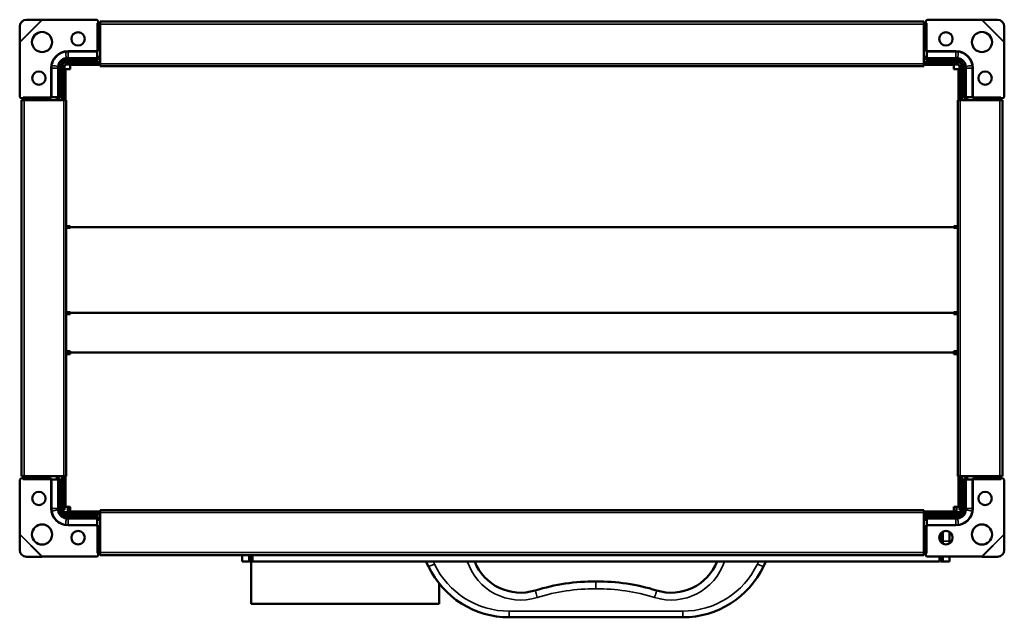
# Model space of a CAD drawing. Header units: millimetres. Extents: x 200 to 640, y 164 to 430.
import ezdxf

# ---------------------------------------------------------------- set-up
doc = ezdxf.new("R2010")
doc.units = ezdxf.units.MM
doc.header["$LTSCALE"] = 2
doc.layers.add('Widoczne (ISO)', color=7, linetype='Continuous', lineweight=50)
doc.layers.add('Widoczne wąskie (ISO)', color=7, linetype='Continuous', lineweight=35)

msp = doc.modelspace()

# ---------------------------------------------------------------- linework, layer by layer
at = {"layer": 'Widoczne (ISO)'}
for p, q in [((200.01, 420.57), (200.03, 427.48)), ((203.03, 430.48), (209.94, 430.5)), ((210.17, 430.41), (234.4, 430.41)), ((235.1, 428.91), (234.6, 428.91)), ((235.1, 429.71), (235.1, 428.91)), ((235.1, 428.91), (236, 428.91)), ((235.1, 428.91), (235.1, 416.91)), ((236, 428.51), (236, 429.71)), ((236, 429.71), (604, 429.71)), ((236, 428.51), (236, 410.71)), ((604, 429.71), (604, 428.51)), ((604, 428.91), (604.9, 428.91)), ((604, 410.71), (604, 428.51)), ((604.9, 428.91), (604.9, 429.71)), ((604.9, 416.91), (604.9, 428.91)), ((605.4, 428.91), (604.9, 428.91)), ((605.6, 430.41), (629.83, 430.41)), ((630.06, 430.5), (636.97, 430.48)), ((639.97, 427.48), (639.99, 420.57)), ((200.1, 396.11), (200.1, 420.34)), ((639.9, 420.34), (639.9, 396.11)), ((221.6, 416.4), (234.6, 416.4)), ((234.6, 416.91), (234.6, 416.41)), ((234.6, 416.41), (234.6, 413.35)), ((236, 413.91), (235.08, 413.91)), ((235.1, 413.16), (235.1, 413.91)), ((604.92, 413.91), (604, 413.91)), ((604.9, 413.91), (604.9, 413.16)), ((605.4, 416.41), (605.4, 416.91)), ((605.4, 413.35), (605.4, 416.41)), ((605.4, 416.4), (618.4, 416.4)), ((218.1, 396.11), (218.1, 409.41)), ((219, 409.51), (219, 394.51)), ((220, 394.51), (220, 409.51)), ((221, 411.51), (236, 411.51)), ((221, 410.51), (236, 410.51)), ((221.1, 412.41), (234.4, 412.41)), ((234.4, 413.3), (221.6, 413.3)), ((222.5, 408.4), (222.5, 410.4)), ((222.5, 410.4), (236, 410.4)), ((234.6, 413.35), (234.6, 413.33)), ((236, 409.71), (236, 410.71)), ((236, 409.71), (604, 409.71)), ((604, 411.51), (619, 411.51)), ((604, 410.71), (604, 409.71)), ((604, 410.51), (619, 410.51)), ((604, 410.4), (617.5, 410.4)), ((605.4, 413.33), (605.4, 413.35)), ((618.4, 413.3), (605.6, 413.3)), ((605.6, 412.41), (618.9, 412.41)), ((617.5, 410.4), (617.5, 408.4)), ((620, 394.51), (620, 409.51)), ((621, 394.51), (621, 409.51)), ((621.9, 409.41), (621.9, 396.11)), ((214.11, 395.91), (214.11, 408.91)), ((217.21, 408.91), (217.21, 396.11)), ((220.5, 408.4), (222.5, 408.4)), ((220.5, 394.51), (220.5, 408.4)), ((617.5, 408.4), (619.5, 408.4)), ((619.5, 408.4), (619.5, 394.51)), ((622.79, 396.11), (622.79, 408.91)), ((625.89, 408.91), (625.89, 395.91)), ((201.6, 395.41), (200.8, 395.41)), ((200.8, 394.51), (202, 394.51)), ((200.8, 226.51), (200.8, 394.51)), ((201.6, 395.91), (201.6, 395.41)), ((213.6, 395.41), (201.6, 395.41)), ((201.6, 394.51), (201.6, 395.41)), ((219.8, 394.51), (202, 394.51)), ((214.1, 395.91), (213.6, 395.91)), ((217.16, 395.91), (214.1, 395.91)), ((216.6, 395.43), (216.6, 394.51)), ((216.6, 395.41), (217.36, 395.41)), ((217.18, 395.91), (217.16, 395.91)), ((219.8, 394.51), (220.8, 394.51)), ((220.8, 226.51), (220.8, 394.51)), ((619.2, 394.51), (620.2, 394.51)), ((619.2, 394.51), (619.2, 226.51)), ((638, 394.51), (620.2, 394.51)), ((622.64, 395.41), (623.4, 395.41)), ((622.84, 395.91), (622.82, 395.91)), ((625.9, 395.91), (622.84, 395.91)), ((623.4, 394.51), (623.4, 395.43)), ((626.4, 395.91), (625.9, 395.91)), ((638.4, 395.41), (626.4, 395.41)), ((638, 394.51), (639.2, 394.51)), ((638.4, 395.41), (638.4, 395.91)), ((638.4, 395.41), (638.4, 394.51)), ((639.2, 395.41), (638.4, 395.41)), ((639.2, 394.51), (639.2, 226.51)), ((222.5, 338.23), (220.8, 338.23)), ((222.5, 337.52), (220.8, 337.52)), ((222.5, 338.23), (222.5, 337.82)), ((617.5, 337.82), (222.5, 337.82)), ((222.5, 337.52), (222.5, 337.82)), ((617.5, 338.23), (619.2, 338.23)), ((617.5, 338.23), (617.5, 337.82)), ((617.5, 337.82), (617.5, 337.52)), ((617.5, 337.52), (619.2, 337.52)), ((222.5, 299.8), (220.8, 299.8)), ((222.5, 299.51), (220.8, 299.51)), ((222.5, 299.8), (222.5, 299.51)), ((222.5, 299.51), (617.5, 299.51)), ((222.5, 298.93), (222.5, 299.51)), ((617.5, 299.8), (617.5, 299.51)), ((617.5, 299.8), (619.2, 299.8)), ((619.2, 299.51), (617.5, 299.51)), ((617.5, 299.51), (617.5, 298.93)), ((222.5, 298.93), (220.8, 298.93)), ((617.5, 298.93), (619.2, 298.93)), ((222.5, 282.42), (220.8, 282.42)), ((222.5, 281.71), (220.8, 281.71)), ((221.5, 281), (221.5, 281.71)), ((222.5, 281.83), (222.5, 282.42)), ((222.5, 281), (222.5, 281.83)), ((617.5, 281.83), (222.5, 281.83)), ((619.2, 282.42), (617.5, 282.42)), ((617.5, 282.42), (617.5, 281.83)), ((617.5, 281), (617.5, 281.83)), ((617.5, 281.71), (619.2, 281.71)), ((618.56, 281.71), (618.56, 281)), ((220.8, 281), (222.5, 281)), ((617.5, 281), (619.2, 281)), ((200.1, 200.69), (200.1, 224.91)), ((202, 226.51), (200.8, 226.51)), ((200.8, 225.61), (201.6, 225.61)), ((201.6, 225.61), (201.6, 226.51)), ((201.6, 225.61), (213.6, 225.61)), ((201.6, 225.61), (201.6, 225.11)), ((202, 226.51), (219.8, 226.51)), ((213.6, 225.11), (214.1, 225.11)), ((214.1, 225.11), (217.16, 225.11)), ((214.11, 212.11), (214.11, 225.11)), ((216.6, 226.51), (216.6, 225.6)), ((217.36, 225.61), (216.6, 225.61)), ((217.16, 225.11), (217.18, 225.11)), ((217.21, 224.91), (217.21, 212.11)), ((218.5, 224.51), (217.92, 224.51)), ((218.1, 224.51), (218.1, 224.91)), ((218.5, 224.51), (218.5, 222.51)), ((219, 226.51), (219, 213.51)), ((220.8, 226.51), (219.8, 226.51)), ((220, 213.51), (220, 226.51)), ((220.5, 212.83), (220.5, 226.51)), ((620.2, 226.51), (619.2, 226.51)), ((619.5, 212.83), (619.5, 226.51)), ((620, 213.51), (620, 226.51)), ((620.2, 226.51), (638, 226.51)), ((621, 213.51), (621, 226.51)), ((622.08, 224.51), (621.5, 224.51)), ((621.5, 222.51), (621.5, 224.51)), ((621.9, 224.91), (621.9, 224.51)), ((623.4, 225.61), (622.64, 225.61)), ((622.79, 212.11), (622.79, 224.91)), ((622.82, 225.11), (622.84, 225.11)), ((622.84, 225.11), (625.9, 225.11)), ((623.4, 225.6), (623.4, 226.51)), ((625.89, 225.11), (625.89, 212.11)), ((625.9, 225.11), (626.4, 225.11)), ((626.4, 225.61), (638.4, 225.61)), ((639.2, 226.51), (638, 226.51)), ((638.4, 226.51), (638.4, 225.61)), ((638.4, 225.61), (639.2, 225.61)), ((638.4, 225.11), (638.4, 225.61)), ((639.9, 224.91), (639.9, 200.69)), ((217.5, 222.51), (217.5, 224.15)), ((217.5, 222.51), (217.5, 211.51)), ((218.5, 222.51), (218.5, 211.51)), ((621.5, 222.51), (621.5, 211.51)), ((622.5, 224.15), (622.5, 222.51)), ((622.5, 211.51), (622.5, 222.51)), ((219, 211.51), (219, 213.51)), ((219, 211.51), (220, 211.51)), ((220, 213.51), (220, 211.51)), ((222.5, 212.83), (220.5, 212.83)), ((221.5, 211.01), (221.5, 212.83)), ((222.5, 210.83), (222.5, 212.83)), ((236, 210.31), (236, 211.31)), ((604, 211.31), (236, 211.31)), ((604, 211.31), (604, 210.31)), ((617.5, 212.83), (617.5, 210.83)), ((617.5, 212.83), (619.5, 212.83)), ((618.56, 212.83), (618.56, 211.01)), ((620, 211.51), (620, 213.51)), ((620, 211.51), (621, 211.51)), ((621, 213.51), (621, 211.51)), ((236, 210.51), (219.5, 210.51)), ((236, 209.51), (219.5, 209.51)), ((234.4, 208.61), (221.1, 208.61)), ((221.52, 211.01), (221.5, 211.01)), ((221.57, 211.01), (221.52, 211.01)), ((221.57, 211.01), (222.5, 211.01)), ((221.6, 207.72), (234.4, 207.72)), ((236, 210.83), (222.5, 210.83)), ((234.6, 207.69), (234.6, 207.67)), ((234.6, 207.67), (234.6, 204.61)), ((235.08, 207.11), (236, 207.11)), ((235.1, 207.11), (235.1, 207.87)), ((236, 210.31), (236, 192.51)), ((617.5, 210.83), (604, 210.83)), ((620.5, 210.51), (604, 210.51)), ((604, 192.51), (604, 210.31)), ((620.5, 209.51), (604, 209.51)), ((604, 208.51), (605.25, 208.51)), ((604, 207.11), (604.92, 207.11)), ((604.9, 207.87), (604.9, 207.11)), ((605.4, 207.67), (605.4, 207.69)), ((605.4, 204.61), (605.4, 207.67)), ((618.9, 208.61), (605.6, 208.61)), ((605.6, 207.72), (618.4, 207.72)), ((612.5, 208.61), (612.5, 209.51)), ((615.5, 209.51), (615.5, 208.61)), ((617.5, 211.01), (618.56, 211.01)), ((234.6, 204.62), (221.6, 204.62)), ((234.6, 204.61), (234.6, 204.11)), ((235.1, 204.11), (235.1, 192.11)), ((604.9, 192.11), (604.9, 204.11)), ((618.4, 204.62), (605.4, 204.62)), ((605.4, 204.11), (605.4, 204.61)), ((200.03, 193.54), (200.01, 200.45)), ((611, 198.34), (611, 199.88)), ((611.5, 200.91), (611.5, 197.31)), ((612.5, 196.46), (612.5, 201.76)), ((615.5, 197.51), (615.5, 201.65)), ((639.99, 200.45), (639.97, 193.54)), ((615.5, 197.51), (615.5, 196.57)), ((209.94, 190.52), (203.03, 190.54)), ((234.4, 190.61), (210.17, 190.61)), ((234.6, 192.11), (235.1, 192.11)), ((236, 192.11), (235.1, 192.11)), ((235.1, 192.11), (235.1, 191.31)), ((236, 191.31), (236, 192.51)), ((604, 191.31), (236, 191.31)), ((299.5, 188.51), (299.5, 191.31)), ((302.5, 188.51), (302.5, 191.31)), ((303.5, 191.31), (303.5, 188.51)), ((304, 188.51), (304, 191.31)), ((604, 192.51), (604, 191.31)), ((604.9, 192.11), (604, 192.11)), ((604.9, 192.11), (605.4, 192.11)), ((604.9, 191.31), (604.9, 192.11)), ((629.83, 190.61), (605.6, 190.61)), ((611, 188.51), (611, 190.61)), ((611.5, 190.61), (611.5, 188.51)), ((612.5, 188.51), (612.5, 190.61)), ((615.5, 190.61), (615.5, 188.51)), ((636.97, 190.54), (630.06, 190.52)), ((302.5, 188.51), (299.5, 188.51)), ((303.5, 188.51), (302.5, 188.51)), ((303.5, 188.51), (303.5, 169.51)), ((611, 188.51), (304, 188.51)), ((381.57, 188.51), (382.63, 186.28)), ((532.37, 186.28), (533.43, 188.51)), ((611.5, 188.51), (612.5, 188.51)), ((612.5, 188.51), (615.5, 188.51)), ((387.5, 183.4), (387.5, 183.4)), ((387.5, 178.53), (387.5, 169.51)), ((387.5, 169.51), (303.5, 169.51)), ((418.73, 163.51), (496.27, 163.51))]:
    msp.add_line(p, q, dxfattribs=at)
for centre, radius in [((210, 420.51), 4.5), ((226.1, 421.91), 3), ((613.9, 421.91), 3), ((630, 420.51), 4.5), ((208.6, 404.41), 3), ((631.4, 404.41), 3), ((208.6, 216.61), 3), ((631.4, 216.61), 3), ((210, 200.51), 4.5), ((630, 200.51), 4.5), ((226.1, 199.11), 3), ((613.9, 199.11), 3)]:
    msp.add_circle(centre, radius, dxfattribs=at)
for centre, radius, start, end in [((234.4, 429.71), 0.7, 0, 90), ((605.6, 429.71), 0.7, 90, 180), ((221.6, 408.91), 7.49, 90, 180), ((234.6, 416.91), 0.5, 270, 0), ((605.4, 416.91), 0.5, 180, 270), ((618.4, 408.91), 7.49, 0, 90), ((221.1, 409.41), 3, 90, 180), ((221, 409.51), 2, 90, 180), ((221, 409.51), 1, 90, 180), ((618.9, 409.41), 3, 0, 90), ((619, 409.51), 2, 0, 90), ((619, 409.51), 1, 0, 90), ((200.8, 396.11), 0.7, 180, 270), ((639.2, 396.11), 0.7, 270, 0), ((213.6, 395.91), 0.5, 270, 0), ((626.4, 395.91), 0.5, 180, 270), ((200.8, 224.91), 0.7, 90, 180), ((213.6, 225.11), 0.5, 0, 90), ((626.4, 225.11), 0.5, 90, 180), ((639.2, 224.91), 0.7, 0, 90), ((221.6, 212.11), 7.49, 180, 270), ((219.5, 211.51), 2, 180, 270), ((219.5, 211.51), 1, 180, 270), ((618.4, 212.11), 7.49, 270, 0), ((620.5, 211.51), 2, 270, 0), ((620.5, 211.51), 1, 270, 0), ((221.1, 211.61), 3, 221.6697, 270), ((618.9, 211.61), 3, 270, 318.3303), ((234.6, 204.11), 0.5, 0, 90), ((605.4, 204.11), 0.5, 90, 180), ((234.4, 191.31), 0.7, 270, 0), ((605.6, 191.31), 0.7, 180, 270), ((418.73, 203.51), 40, 205.5139, 270), ((423.86, 196.58), 22.07, 201.449, 287.2391), ((491.14, 196.58), 22.07, 252.7609, 338.551), ((496.27, 203.51), 40, 270, 334.4861), ((456.86, 90.23), 89.28, 89.5889, 107.2391), ((458.14, 90.23), 89.28, 72.7609, 90.4111)]:
    msp.add_arc(centre, radius, start, end, dxfattribs=at)
for centre, major_axis, ratio, start_param, end_param in [((203.02, 427.49), (2.12, 2.12), 0.996195, 0.785398, 2.356194), ((636.98, 427.49), (2.12, -2.12), 0.996195, 0.785398, 2.356194), ((234.4, 414.07), (0, -0.745), 0.939693, 0.289752, 1.361396), ((605.6, 414.07), (0, -0.745), 0.939693, 4.921789, 5.993434), ((234.4, 413.16), (0, -0.745), 0.939693, 0, 1.570796), ((605.6, 413.16), (0, -0.745), 0.939693, 4.712389, 6.283185), ((217.36, 396.11), (0.745, 0), 0.939693, 4.712389, 6.283185), ((622.64, 396.11), (-0.745, 0), 0.939693, 0, 1.570796), ((216.45, 396.11), (0.745, 0), 0.939693, 4.921789, 5.993434), ((623.55, 396.11), (-0.745, 0), 0.939693, 0.289752, 1.361396), ((216.45, 224.91), (0.745, 0), 0.939693, 0.289752, 1.361396), ((217.36, 224.91), (0.745, 0), 0.939693, 0, 1.570796), ((217.92, 222.51), (0, 2), 0.36397, 0, 0.611679), ((622.64, 224.91), (-0.745, 0), 0.939693, 4.712389, 6.283185), ((622.08, 222.51), (0, -2), 0.36397, 2.529913, 3.141593), ((623.55, 224.91), (-0.745, 0), 0.939693, 4.921789, 5.993434), ((234.4, 207.87), (0, 0.745), 0.939693, 4.712389, 6.283185), ((234.4, 206.96), (0, 0.745), 0.939693, 4.921789, 5.993434), ((605.6, 207.87), (0, 0.745), 0.939693, 0, 1.570796), ((605.6, 206.96), (0, 0.745), 0.939693, 0.289752, 1.361396), ((203.02, 193.53), (-2.12, 2.12), 0.996195, 0.785398, 2.356194), ((636.98, 193.53), (-2.12, -2.12), 0.996195, 0.785398, 2.356194)]:
    msp.add_ellipse(centre, major_axis=major_axis, ratio=ratio, start_param=start_param, end_param=end_param, dxfattribs=at)
for points, knots in [([(210.17, 430.41), (210.13, 430.43), (210.1, 430.44), (210.02, 430.47), (209.98, 430.48), (209.94, 430.5)], [0, 0, 0, 0, 0.01249515, 0.01249515, 0.0249903, 0.0249903, 0.0249903, 0.0249903]), ([(630.06, 430.5), (630.02, 430.48), (629.98, 430.47), (629.9, 430.44), (629.87, 430.43), (629.83, 430.41)], [0, 0, 0, 0, 0.01249515, 0.01249515, 0.0249903, 0.0249903, 0.0249903, 0.0249903]), ([(200.01, 420.57), (200.03, 420.53), (200.04, 420.49), (200.07, 420.42), (200.09, 420.38), (200.1, 420.34)], [0, 0, 0, 0, 0.01249515, 0.01249515, 0.0249903, 0.0249903, 0.0249903, 0.0249903]), ([(639.9, 420.34), (639.91, 420.38), (639.93, 420.42), (639.96, 420.49), (639.97, 420.53), (639.99, 420.57)], [0, 0, 0, 0, 0.01249515, 0.01249515, 0.0249903, 0.0249903, 0.0249903, 0.0249903]), ([(217.21, 409.41), (217.21, 409.44), (217.21, 409.46), (217.21, 409.51), (217.21, 409.54), (217.22, 409.57)], [0.00000127, 0.00000127, 0.00000127, 0.00000127, 0.0077936, 0.0077936, 0.01558592, 0.01558592, 0.01558592, 0.01558592]), ([(217.21, 409.41), (217.21, 409.33), (217.21, 409.24), (217.21, 409.08), (217.21, 408.99), (217.21, 408.91)], [0.00000127, 0.00000127, 0.00000127, 0.00000127, 0.02497637, 0.02497637, 0.04995171, 0.04995171, 0.04995171, 0.04995171]), ([(217.22, 409.57), (217.24, 410.03), (217.34, 410.48), (217.71, 411.38), (218, 411.8), (218.71, 412.51), (219.13, 412.79), (220.02, 413.17), (220.48, 413.28), (220.94, 413.3)], [0.0000002, 0.0000002, 0.0000002, 0.0000002, 0.138614, 0.138614, 0.2902546, 0.2902546, 0.4411619, 0.4411619, 0.5810662, 0.5810662, 0.5810662, 0.5810662]), ([(221.1, 413.3), (221.07, 413.3), (221.05, 413.3), (221, 413.3), (220.97, 413.3), (220.94, 413.3)], [-0.01558465, -0.01558465, -0.01558465, -0.01558465, -0.00779233, -0.00779233, 0, 0, 0, 0]), ([(221.6, 413.3), (221.52, 413.3), (221.43, 413.3), (221.27, 413.3), (221.18, 413.3), (221.1, 413.3)], [0, 0, 0, 0, 0.02497584, 0.02497584, 0.04995141, 0.04995141, 0.04995141, 0.04995141]), ([(618.9, 413.3), (618.82, 413.3), (618.73, 413.3), (618.57, 413.3), (618.48, 413.3), (618.4, 413.3)], [0.00000127, 0.00000127, 0.00000127, 0.00000127, 0.02497637, 0.02497637, 0.04995171, 0.04995171, 0.04995171, 0.04995171]), ([(618.9, 413.3), (618.93, 413.3), (618.95, 413.3), (619, 413.3), (619.03, 413.3), (619.06, 413.3)], [0.00000127, 0.00000127, 0.00000127, 0.00000127, 0.0077936, 0.0077936, 0.01558592, 0.01558592, 0.01558592, 0.01558592]), ([(619.06, 413.3), (619.52, 413.28), (619.97, 413.17), (620.86, 412.8), (621.29, 412.51), (622, 411.8), (622.28, 411.38), (622.66, 410.49), (622.76, 410.03), (622.78, 409.57)], [0.0000002, 0.0000002, 0.0000002, 0.0000002, 0.138614, 0.138614, 0.2902546, 0.2902546, 0.4411619, 0.4411619, 0.5810662, 0.5810662, 0.5810662, 0.5810662]), ([(622.79, 409.41), (622.79, 409.44), (622.79, 409.46), (622.79, 409.51), (622.79, 409.54), (622.78, 409.57)], [-0.01558465, -0.01558465, -0.01558465, -0.01558465, -0.00779233, -0.00779233, 0, 0, 0, 0]), ([(622.79, 408.91), (622.79, 408.99), (622.79, 409.08), (622.79, 409.24), (622.79, 409.33), (622.79, 409.41)], [0, 0, 0, 0, 0.02497584, 0.02497584, 0.04995141, 0.04995141, 0.04995141, 0.04995141]), ([(217.21, 212.11), (217.21, 212.03), (217.21, 211.94), (217.21, 211.78), (217.21, 211.69), (217.21, 211.61)], [0, 0, 0, 0, 0.02497584, 0.02497584, 0.04995141, 0.04995141, 0.04995141, 0.04995141]), ([(217.21, 211.61), (217.21, 211.59), (217.21, 211.56), (217.21, 211.51), (217.21, 211.48), (217.22, 211.46)], [-0.01558465, -0.01558465, -0.01558465, -0.01558465, -0.00779233, -0.00779233, 0, 0, 0, 0]), ([(220.94, 207.73), (220.48, 207.75), (220.03, 207.85), (219.14, 208.22), (218.71, 208.51), (218, 209.22), (217.72, 209.64), (217.34, 210.53), (217.24, 210.99), (217.22, 211.46)], [0.0000002, 0.0000002, 0.0000002, 0.0000002, 0.138614, 0.138614, 0.2902546, 0.2902546, 0.4411619, 0.4411619, 0.5810662, 0.5810662, 0.5810662, 0.5810662]), ([(622.78, 211.46), (622.76, 210.99), (622.66, 210.54), (622.29, 209.65), (622, 209.22), (621.29, 208.51), (620.87, 208.23), (619.98, 207.85), (619.52, 207.75), (619.06, 207.73)], [0.0000002, 0.0000002, 0.0000002, 0.0000002, 0.138614, 0.138614, 0.2902546, 0.2902546, 0.4411619, 0.4411619, 0.5810662, 0.5810662, 0.5810662, 0.5810662]), ([(622.79, 211.61), (622.79, 211.59), (622.79, 211.56), (622.79, 211.51), (622.79, 211.48), (622.78, 211.46)], [0.00000127, 0.00000127, 0.00000127, 0.00000127, 0.0077936, 0.0077936, 0.01558592, 0.01558592, 0.01558592, 0.01558592]), ([(622.79, 211.61), (622.79, 211.69), (622.79, 211.78), (622.79, 211.94), (622.79, 212.03), (622.79, 212.11)], [0.00000127, 0.00000127, 0.00000127, 0.00000127, 0.02497637, 0.02497637, 0.04995171, 0.04995171, 0.04995171, 0.04995171]), ([(221.1, 207.72), (221.07, 207.72), (221.05, 207.72), (221, 207.72), (220.97, 207.73), (220.94, 207.73)], [0.00000127, 0.00000127, 0.00000127, 0.00000127, 0.0077936, 0.0077936, 0.01558592, 0.01558592, 0.01558592, 0.01558592]), ([(221.1, 207.72), (221.18, 207.72), (221.27, 207.72), (221.43, 207.72), (221.52, 207.72), (221.6, 207.72)], [0.00000127, 0.00000127, 0.00000127, 0.00000127, 0.02497637, 0.02497637, 0.04995171, 0.04995171, 0.04995171, 0.04995171]), ([(618.4, 207.72), (618.48, 207.72), (618.57, 207.72), (618.73, 207.72), (618.82, 207.72), (618.9, 207.72)], [0, 0, 0, 0, 0.02497584, 0.02497584, 0.04995141, 0.04995141, 0.04995141, 0.04995141]), ([(618.9, 207.72), (618.93, 207.72), (618.95, 207.72), (619, 207.72), (619.03, 207.73), (619.06, 207.73)], [-0.01558465, -0.01558465, -0.01558465, -0.01558465, -0.00779233, -0.00779233, 0, 0, 0, 0]), ([(200.1, 200.69), (200.09, 200.65), (200.07, 200.61), (200.04, 200.53), (200.03, 200.49), (200.01, 200.45)], [0, 0, 0, 0, 0.01249515, 0.01249515, 0.0249903, 0.0249903, 0.0249903, 0.0249903]), ([(639.99, 200.45), (639.97, 200.49), (639.96, 200.53), (639.93, 200.61), (639.91, 200.65), (639.9, 200.69)], [0, 0, 0, 0, 0.01249515, 0.01249515, 0.0249903, 0.0249903, 0.0249903, 0.0249903]), ([(209.94, 190.52), (209.98, 190.54), (210.02, 190.55), (210.1, 190.58), (210.13, 190.6), (210.17, 190.61)], [0, 0, 0, 0, 0.01249515, 0.01249515, 0.0249903, 0.0249903, 0.0249903, 0.0249903]), ([(629.83, 190.61), (629.87, 190.6), (629.9, 190.58), (629.98, 190.55), (630.02, 190.54), (630.06, 190.52)], [0, 0, 0, 0, 0.01249515, 0.01249515, 0.0249903, 0.0249903, 0.0249903, 0.0249903])]:
    msp.add_open_spline(points, degree=3, knots=knots, dxfattribs=at)
for points in [[(234.6, 413.33), (234.53, 413.31), (234.47, 413.3), (234.4, 413.3)], [(605.6, 413.3), (605.53, 413.3), (605.47, 413.31), (605.4, 413.33)], [(217.21, 396.11), (217.21, 396.05), (217.2, 395.98), (217.18, 395.91)], [(622.82, 395.91), (622.8, 395.98), (622.79, 396.05), (622.79, 396.11)], [(217.18, 225.11), (217.2, 225.05), (217.21, 224.98), (217.21, 224.91)], [(622.79, 224.91), (622.79, 224.98), (622.8, 225.05), (622.82, 225.11)], [(234.4, 207.72), (234.47, 207.72), (234.53, 207.71), (234.6, 207.69)], [(605.4, 207.69), (605.47, 207.71), (605.53, 207.72), (605.6, 207.72)]]:
    msp.add_open_spline(points, degree=3, dxfattribs=at)
at = {"layer": 'Widoczne wąskie (ISO)'}
for p, q in [((200.01, 420.57), (209.94, 430.5)), ((210.17, 430.41), (200.1, 420.34)), ((234.6, 428.91), (234.6, 416.91)), ((236, 428.51), (604, 428.51)), ((605.4, 416.91), (605.4, 428.91)), ((639.9, 420.34), (629.83, 430.41)), ((630.06, 430.5), (639.99, 420.57)), ((221.6, 416.18), (221.6, 416.4)), ((234.6, 416.18), (221.6, 416.18)), ((221.6, 416.18), (221.6, 413.3)), ((234.6, 416.91), (235.1, 416.91)), ((604.9, 416.91), (605.4, 416.91)), ((618.4, 416.18), (605.4, 416.18)), ((618.4, 416.18), (618.4, 416.4)), ((618.4, 413.3), (618.4, 416.18)), ((217.21, 409.41), (218.1, 409.41)), ((220, 409.51), (219, 409.51)), ((221, 411.51), (221, 410.51)), ((221.1, 413.3), (221.1, 412.41)), ((234.4, 413.3), (234.4, 412.41)), ((236, 410.71), (604, 410.71)), ((605.6, 412.41), (605.6, 413.3)), ((618.9, 413.3), (618.9, 412.41)), ((619, 410.51), (619, 411.51)), ((621, 409.51), (620, 409.51)), ((622.79, 409.41), (621.9, 409.41)), ((214.33, 408.91), (214.11, 408.91)), ((217.21, 408.91), (214.33, 408.91)), ((214.33, 408.91), (214.33, 395.91)), ((625.67, 408.91), (622.79, 408.91)), ((625.67, 395.91), (625.67, 408.91)), ((625.67, 408.91), (625.89, 408.91)), ((218.1, 396.11), (217.21, 396.11)), ((622.79, 396.11), (621.9, 396.11)), ((213.6, 395.91), (201.6, 395.91)), ((202, 226.51), (202, 394.51)), ((213.6, 395.41), (213.6, 395.91)), ((219.8, 226.51), (219.8, 394.51)), ((620.2, 394.51), (620.2, 226.51)), ((638.4, 395.91), (626.4, 395.91)), ((626.4, 395.91), (626.4, 395.41)), ((638, 394.51), (638, 226.51)), ((221.52, 281.71), (221.52, 281)), ((221.57, 281.71), (221.57, 281)), ((201.6, 225.11), (213.6, 225.11)), ((213.6, 225.11), (213.6, 225.61)), ((214.33, 225.11), (214.33, 212.11)), ((217.21, 224.91), (218.1, 224.91)), ((621.9, 224.91), (622.79, 224.91)), ((625.67, 212.11), (625.67, 225.11)), ((626.4, 225.61), (626.4, 225.11)), ((626.4, 225.11), (638.4, 225.11)), ((217.5, 222.51), (218.5, 222.51)), ((621.5, 222.51), (622.5, 222.51)), ((214.33, 212.11), (214.11, 212.11)), ((214.33, 212.11), (217.21, 212.11)), ((217.21, 211.61), (217.5, 211.61)), ((217.5, 211.51), (218.5, 211.51)), ((220, 213.51), (219, 213.51)), ((221.52, 212.83), (221.52, 211.01)), ((221.57, 212.83), (221.57, 211.01)), ((621, 213.51), (620, 213.51)), ((621.5, 211.51), (622.5, 211.51)), ((622.79, 211.61), (622.5, 211.61)), ((622.79, 212.11), (625.67, 212.11)), ((625.67, 212.11), (625.89, 212.11)), ((219.5, 210.51), (219.5, 209.51)), ((221.1, 207.72), (221.1, 208.61)), ((221.6, 207.72), (221.6, 204.84)), ((234.4, 208.61), (234.4, 207.72)), ((604, 210.31), (236, 210.31)), ((605.6, 207.72), (605.6, 208.61)), ((618.4, 204.84), (618.4, 207.72)), ((618.9, 207.72), (618.9, 208.61)), ((620.5, 209.51), (620.5, 210.51)), ((221.6, 204.84), (234.6, 204.84)), ((221.6, 204.84), (221.6, 204.62)), ((234.6, 204.11), (234.6, 192.11)), ((235.1, 204.11), (234.6, 204.11)), ((605.4, 204.11), (604.9, 204.11)), ((605.4, 204.84), (618.4, 204.84)), ((605.4, 192.11), (605.4, 204.11)), ((618.4, 204.84), (618.4, 204.62)), ((209.94, 190.52), (200.01, 200.45)), ((200.1, 200.69), (210.17, 190.61)), ((629.83, 190.61), (639.9, 200.69)), ((639.99, 200.45), (630.06, 190.52)), ((615.5, 197.51), (612.5, 197.51)), ((604, 192.51), (236, 192.51)), ((385.34, 187.3), (384.76, 188.51)), ((530.24, 188.51), (529.66, 187.3)), ((457.5, 176.24), (457.5, 179.51)), ((496.27, 166.24), (418.73, 166.24)), ((418.73, 165.51), (418.73, 166.24)), ((418.73, 163.51), (418.73, 165.51)), ((496.27, 165.51), (496.27, 166.24)), ((496.27, 163.51), (496.27, 165.51))]:
    msp.add_line(p, q, dxfattribs=at)
for centre, radius, start, end in [((418.73, 203.24), 37, 205.5139, 270), ((423.86, 196.31), 25.07, 198.1245, 287.2391), ((491.14, 196.31), 25.07, 252.7609, 341.8755), ((496.27, 203.24), 37, 270, 334.4861), ((456.86, 89.96), 86.28, 89.5746, 107.2391), ((458.14, 89.96), 86.28, 72.7609, 90.4254)]:
    msp.add_arc(centre, radius, start, end, dxfattribs=at)
for centre, major_axis, ratio, start_param, end_param in [((221.6, 411.04), (-6.01, 0), 0.856385, 4.711582, 4.904187), ((221.1, 412.03), (-2.08, 11.82), 0.005489, 4.818627, 5.061413), ((618.4, 411.04), (-6.01, 0), 0.856388, 4.52059, 4.713194), ((618.9, 412.03), (-2.08, -11.82), 0.005489, 4.363365, 4.606151), ((219.48, 408.91), (0, -6.01), 0.856388, 4.52059, 4.713194), ((218.48, 409.41), (11.82, -2.08), 0.005489, 4.363365, 4.606151), ((621.52, 409.41), (11.82, 2.08), 0.005489, 4.818627, 5.061413), ((620.52, 408.91), (0, 6.01), 0.856385, 4.711582, 4.904187), ((219.48, 212.11), (0, -6.01), 0.856385, 4.711582, 4.904187), ((218.48, 211.61), (-11.82, -2.08), 0.005489, 4.818627, 5.061413), ((621.52, 211.61), (-11.82, 2.08), 0.005489, 4.363365, 4.606151), ((620.52, 212.11), (0, 6.01), 0.856388, 4.52059, 4.713194), ((221.1, 208.99), (2.08, 11.82), 0.005489, 4.363365, 4.606151), ((618.9, 208.99), (2.08, -11.82), 0.005489, 4.818627, 5.061413), ((221.6, 209.99), (6.01, 0), 0.856388, 4.52059, 4.713194), ((618.4, 209.99), (6.01, 0), 0.856385, 4.711582, 4.904187), ((385.34, 187.57), (-2.71, -1.29), 0.081769, 0, 1.53179), ((529.66, 187.57), (2.71, -1.29), 0.081769, 4.751395, 6.283185), ((431.29, 172.64), (-0.89, 2.87), 0.026932, 0, 1.657373), ((483.71, 172.64), (0.89, 2.87), 0.026932, 4.625812, 6.283185)]:
    msp.add_ellipse(centre, major_axis=major_axis, ratio=ratio, start_param=start_param, end_param=end_param, dxfattribs=at)
for points, knots in [([(216.48, 414.03), (216.02, 413.57), (215.09, 412.36), (214.57, 410.92), (214.43, 410.06)], [-0.0000125, -0.0000125, -0.0000125, -0.0000125, 0.083717, 0.1958357, 0.1958357, 0.1958357, 0.1958357]), ([(220.45, 416.08), (219.17, 415.87), (217.75, 415.22), (216.63, 414.19), (216.48, 414.03)], [-0.1965799, -0.1965799, -0.1965799, -0.1965799, -0.0284018, -0.0000125, -0.0000125, -0.0000125, -0.0000125]), ([(623.52, 414.03), (623.06, 414.49), (621.85, 415.42), (620.41, 415.94), (619.55, 416.08)], [-0.0000125, -0.0000125, -0.0000125, -0.0000125, 0.083717, 0.1958357, 0.1958357, 0.1958357, 0.1958357]), ([(625.57, 410.06), (625.36, 411.34), (624.7, 412.76), (623.68, 413.88), (623.52, 414.03)], [-0.1965799, -0.1965799, -0.1965799, -0.1965799, -0.0284018, -0.0000125, -0.0000125, -0.0000125, -0.0000125]), ([(214.43, 210.96), (214.64, 209.68), (215.3, 208.27), (216.32, 207.14), (216.48, 206.99)], [-0.1965799, -0.1965799, -0.1965799, -0.1965799, -0.0284018, -0.0000125, -0.0000125, -0.0000125, -0.0000125]), ([(216.48, 206.99), (216.94, 206.53), (218.15, 205.6), (219.59, 205.08), (220.45, 204.94)], [-0.0000125, -0.0000125, -0.0000125, -0.0000125, 0.083717, 0.1958357, 0.1958357, 0.1958357, 0.1958357]), ([(619.55, 204.94), (620.83, 205.15), (622.25, 205.81), (623.37, 206.83), (623.52, 206.99)], [-0.1965799, -0.1965799, -0.1965799, -0.1965799, -0.0284018, -0.0000125, -0.0000125, -0.0000125, -0.0000125]), ([(623.52, 206.99), (623.98, 207.45), (624.91, 208.66), (625.43, 210.11), (625.57, 210.96)], [-0.0000125, -0.0000125, -0.0000125, -0.0000125, 0.083717, 0.1958357, 0.1958357, 0.1958357, 0.1958357])]:
    msp.add_open_spline(points, degree=3, knots=knots, dxfattribs=at)

doc.saveas('drawing.dxf')
